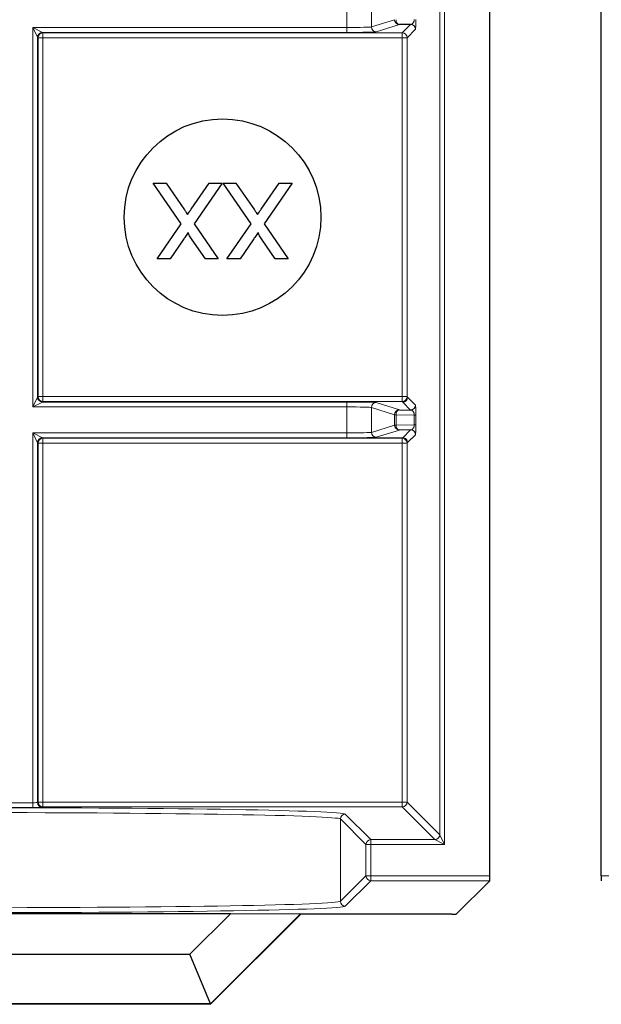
# Model space of a CAD drawing. Header units: millimetres. Extents: x 5 to 418, y 2 to 292.
# Tile 72 of 89: x 331.29 to 335.23, y 88.83 to 95.51. Entities that reach past the tile are written whole.
import ezdxf

# ---------------------------------------------------------------- set-up
doc = ezdxf.new("R2010")
doc.units = ezdxf.units.MM

msp = doc.modelspace()

# ---------------------------------------------------------------- linework, layer by layer
at = {"color": 7, "linetype": 'Continuous', "lineweight": 18}
for p, q in [((334.1342, 89.98), (334.1342, 106.1433)), ((334.1675, 106.1433), (334.1675, 89.9133)), ((333.5046, 95.4557), (333.5046, 95.6315)), ((333.671, 95.6282), (333.671, 95.459)), ((331.3751, 95.4557), (333.5046, 95.4557)), ((331.3751, 92.8815), (331.3751, 95.4557)), ((331.4084, 95.3891), (331.3751, 95.4557)), ((331.3751, 95.4557), (331.4418, 95.4224)), ((333.5046, 95.4224), (333.5046, 95.4557)), ((333.671, 95.459), (333.8282, 95.5084)), ((333.8615, 95.4751), (333.7043, 95.4257)), ((333.8795, 95.4192), (333.9367, 95.4764)), ((333.97, 95.4431), (333.9128, 95.3859)), ((331.4084, 95.3891), (331.4084, 92.9482)), ((331.4117, 95.3859), (331.4084, 95.3891)), ((331.4117, 92.9514), (331.4117, 95.3859)), ((331.4117, 95.3859), (331.445, 95.3859)), ((331.4418, 95.4224), (331.445, 95.4192)), ((333.5046, 95.4224), (331.4418, 95.4224)), ((331.445, 95.4192), (333.8795, 95.4192)), ((331.445, 95.4192), (331.445, 95.3859)), ((331.445, 95.3859), (331.445, 92.9514)), ((333.8795, 95.3859), (331.445, 95.3859)), ((333.8795, 95.4192), (333.8795, 95.3859)), ((333.8795, 92.9514), (333.8795, 95.3859)), ((333.8795, 95.3859), (333.9128, 95.3859)), ((333.9128, 95.3859), (333.9128, 92.9514)), ((331.3751, 92.8815), (331.4084, 92.9482)), ((331.4418, 92.9148), (331.3751, 92.8815)), ((331.4084, 92.9482), (331.4117, 92.9514)), ((331.4117, 92.9514), (331.445, 92.9514)), ((331.445, 92.9181), (331.4418, 92.9148)), ((331.4418, 92.9148), (333.5046, 92.9148)), ((331.445, 92.9514), (333.8795, 92.9514)), ((331.445, 92.9514), (331.445, 92.9181)), ((333.8795, 92.9181), (331.445, 92.9181)), ((333.5046, 92.9148), (333.5046, 92.8815)), ((333.7043, 92.9115), (333.8615, 92.8621)), ((333.8795, 92.9514), (333.9128, 92.9514)), ((333.8795, 92.9514), (333.8795, 92.9181)), ((333.8833, 92.9143), (333.8795, 92.9181)), ((333.9367, 92.8608), (333.8833, 92.9143)), ((333.9128, 92.9514), (333.9166, 92.9476)), ((333.9166, 92.9476), (333.97, 92.8942)), ((333.5046, 92.8815), (331.3751, 92.8815)), ((333.5046, 92.7057), (333.5046, 92.8815)), ((333.8282, 92.8288), (333.671, 92.8782)), ((333.671, 92.8782), (333.671, 92.709)), ((333.8379, 92.8288), (333.8282, 92.8288)), ((333.8282, 92.7584), (333.8282, 92.8288)), ((333.8379, 92.8288), (333.8379, 92.7584)), ((333.9619, 92.8266), (333.8379, 92.8288)), ((333.9619, 92.8266), (333.9717, 92.8266)), ((333.9619, 92.7606), (333.9619, 92.8266)), ((333.9717, 92.8266), (333.9717, 92.7606)), ((331.3751, 92.7057), (333.5046, 92.7057)), ((331.3751, 90.197), (331.3751, 92.7057)), ((331.4084, 92.6391), (331.3751, 92.7057)), ((331.3751, 92.7057), (331.4418, 92.6724)), ((333.5046, 92.6724), (333.5046, 92.7057)), ((333.671, 92.709), (333.8282, 92.7584)), ((333.8615, 92.7251), (333.7043, 92.6757)), ((333.8379, 92.7584), (333.8282, 92.7584)), ((333.8379, 92.7584), (333.9619, 92.7606)), ((333.8833, 92.673), (333.9367, 92.7264)), ((333.9619, 92.7606), (333.9717, 92.7606)), ((331.4084, 92.6391), (331.4084, 90.1982)), ((331.4117, 92.6359), (331.4084, 92.6391)), ((331.4418, 92.6724), (331.445, 92.6692)), ((333.5046, 92.6724), (331.4418, 92.6724)), ((331.445, 92.6692), (333.8795, 92.6692)), ((331.445, 92.6692), (331.445, 92.6359)), ((333.6622, 92.673), (333.8833, 92.673)), ((333.8795, 92.6692), (333.8833, 92.673)), ((333.8795, 92.6692), (333.8795, 92.6359)), ((333.9166, 92.6397), (333.9128, 92.6359)), ((333.97, 92.6931), (333.9166, 92.6397)), ((331.4117, 90.2014), (331.4117, 92.6359)), ((331.4117, 92.6359), (331.445, 92.6359)), ((331.445, 92.6359), (331.445, 90.2014)), ((333.8795, 92.6359), (331.445, 92.6359)), ((333.8795, 90.2014), (333.8795, 92.6359)), ((333.8795, 92.6359), (333.9128, 92.6359)), ((333.9128, 92.6359), (333.9128, 90.2014)), ((331.1993, 90.197), (331.3751, 90.197)), ((331.3751, 90.197), (331.3751, 90.1637)), ((331.4084, 90.1982), (331.4117, 90.2014)), ((331.4117, 90.2014), (331.445, 90.2014)), ((331.445, 90.1681), (331.4418, 90.1648)), ((331.445, 90.2014), (331.445, 90.1681)), ((331.445, 90.2014), (333.8795, 90.2014)), ((333.8795, 90.1681), (331.445, 90.1681)), ((333.8795, 90.2014), (333.8795, 90.1681)), ((333.8795, 90.2014), (333.9128, 90.2014)), ((334.1009, 89.9466), (333.8795, 90.1681)), ((333.9128, 90.2014), (334.1342, 89.98)), ((331.3751, 90.1637), (331.1993, 90.1637)), ((333.4942, 90.1199), (333.6675, 89.9466)), ((333.6342, 89.9133), (333.4609, 90.0866)), ((333.4609, 90.0866), (333.4609, 89.5281)), ((334.1342, 89.98), (334.1675, 89.9133)), ((333.6342, 89.7014), (333.6342, 89.9133)), ((333.6342, 89.9133), (333.6675, 89.9133)), ((333.6675, 89.9133), (333.6675, 89.9466)), ((333.6675, 89.9466), (334.1009, 89.9466)), ((333.6675, 89.9133), (333.6675, 89.7014)), ((334.1675, 89.9133), (333.6675, 89.9133)), ((334.1675, 89.9133), (334.1009, 89.9466)), ((333.4609, 89.5281), (333.6342, 89.7014)), ((333.6342, 89.7014), (333.6675, 89.7014)), ((333.6675, 89.7014), (334.4739, 89.7014)), ((333.6675, 89.6681), (333.6675, 89.7014)), ((335.2286, 89.7014), (336.035, 89.7014)), ((333.6675, 89.6681), (333.4942, 89.4948)), ((334.4734, 89.6681), (333.6675, 89.6681))]:
    msp.add_line(p, q, dxfattribs=at)
at = {"color": 7, "linetype": 'Continuous', "lineweight": 25}
for p, q in [((334.4739, 89.7014), (334.4739, 106.1433)), ((335.2286, 89.7014), (335.2286, 106.1433)), ((333.9367, 95.4764), (333.8615, 95.4751)), ((332.3814, 94.1237), (332.1916, 94.3993)), ((332.1916, 94.3993), (332.2789, 94.3993)), ((332.2789, 94.3993), (332.404, 94.2178)), ((332.4492, 94.2225), (332.5707, 94.3993)), ((332.6591, 94.3993), (332.4693, 94.1229)), ((332.5707, 94.3993), (332.6591, 94.3993)), ((332.8556, 94.1237), (332.6657, 94.3993)), ((332.6657, 94.3993), (332.7531, 94.3993)), ((332.7531, 94.3993), (332.8781, 94.2178)), ((332.9234, 94.2225), (333.0449, 94.3993)), ((333.1333, 94.3993), (332.9434, 94.1229)), ((333.0449, 94.3993), (333.1333, 94.3993)), ((332.2179, 93.8856), (332.3814, 94.1237)), ((332.4693, 94.1229), (332.6328, 93.8856)), ((332.6921, 93.8856), (332.8556, 94.1237)), ((332.9434, 94.1229), (333.1069, 93.8856)), ((332.3957, 94.0158), (332.3064, 93.8856)), ((332.5455, 93.8856), (332.4559, 94.0157)), ((332.8699, 94.0158), (332.7806, 93.8856)), ((333.0197, 93.8856), (332.9301, 94.0157)), ((332.3064, 93.8856), (332.2179, 93.8856)), ((332.6328, 93.8856), (332.5455, 93.8856)), ((332.7806, 93.8856), (332.6921, 93.8856)), ((333.1069, 93.8856), (333.0197, 93.8856)), ((333.8615, 92.8621), (333.9367, 92.8608)), ((333.9367, 92.7264), (333.8615, 92.7251)), ((334.4734, 89.6681), (334.2461, 89.4408)), ((326.2728, 89.4461), (332.7183, 89.4461)), ((332.4408, 89.1686), (332.7183, 89.4461)), ((333.1911, 89.4427), (332.5803, 88.8319)), ((333.1921, 89.4403), (332.5813, 88.8295)), ((332.7183, 89.4461), (333.1911, 89.4427)), ((333.1911, 89.4427), (333.1921, 89.4403)), ((334.2128, 89.4403), (333.1921, 89.4403)), ((326.5503, 89.1686), (332.4408, 89.1686)), ((332.5803, 88.8319), (332.4408, 89.1686)), ((332.5803, 88.8319), (326.4108, 88.8319)), ((332.5803, 88.8319), (332.5813, 88.8295)), ((332.5813, 88.8295), (326.4098, 88.8295))]:
    msp.add_line(p, q, dxfattribs=at)
msp.add_circle((332.6622, 94.1686), 0.6667, dxfattribs=at)
at = {"color": 7, "linetype": 'Continuous', "lineweight": 18}
for centre, radius, start, end in [((333.7043, 95.4591), 0.0333, 180.02519, 269.89526), ((333.8615, 95.5085), 0.0333, 180.02519, 269.89526), ((333.8679, 95.5046), 0.0302, 172.77494, 257.76207), ((333.9367, 95.4431), 0.0333, 0.02044, 89.97956), ((331.4418, 95.3891), 0.0333, 90.02044, 179.97956), ((331.445, 95.3859), 0.0333, 90.02044, 179.97956), ((333.8795, 95.3859), 0.0333, 0.02044, 89.97956), ((331.4418, 92.9482), 0.0333, 180.02044, 269.97956), ((331.445, 92.9514), 0.0333, 180.02044, 269.97956), ((333.7043, 92.8782), 0.0333, 90.10474, 179.97481), ((333.8795, 92.9514), 0.0333, 270.02044, 359.97956), ((333.8833, 92.9476), 0.0333, 270.02044, 359.97956), ((333.8615, 92.8288), 0.0333, 90.10474, 179.97481), ((333.8679, 92.8326), 0.0302, 102.23793, 187.22506), ((333.9367, 92.8942), 0.0333, 270.02044, 359.97956), ((333.7043, 92.7091), 0.0333, 180.02519, 269.89526), ((333.8615, 92.7585), 0.0333, 180.02519, 269.89526), ((333.8679, 92.7546), 0.0302, 172.77494, 257.76207), ((333.9367, 92.6931), 0.0333, 0.02044, 89.97956), ((331.4418, 92.6391), 0.0333, 90.02044, 179.97956), ((331.445, 92.6359), 0.0333, 90.02044, 179.97956), ((333.8795, 92.6359), 0.0333, 0.02044, 89.97956), ((331.4418, 90.1982), 0.0333, 180.02044, 269.97956), ((331.445, 90.2014), 0.0333, 180.02044, 269.97956), ((333.8795, 90.2014), 0.0333, 270.02044, 359.97956), ((333.4943, 90.0866), 0.0333, 90.02044, 179.97956), ((334.1009, 89.98), 0.0333, 270.02044, 359.97956), ((333.6675, 89.9133), 0.0333, 90.02044, 179.97956), ((333.6675, 89.7014), 0.0333, 180.02044, 269.97956), ((333.4943, 89.5281), 0.0333, 180.02044, 269.97956)]:
    msp.add_arc(centre, radius, start, end, dxfattribs=at)
for centre, major_axis, ratio, start_param, end_param in [((333.9367, 95.5098), (0.0022, 0.0333), 0.755078, 3.22885, 4.787305), ((333.97, 95.5098), (0, 0.0667), 0.025118, 3.166721, 4.725177), ((333.5046, 95.4592), (0.1667, 0), 0.020946, 4.712389, 6.227687), ((333.5046, 95.4259), (0.2, 0), 0.017455, 4.712389, 6.227687), ((333.5046, 92.9113), (0.2, 0), 0.017455, 0.055499, 1.570796), ((333.5046, 92.878), (0.1667, 0), 0.020946, 0.055499, 1.570796), ((333.9367, 92.8275), (-0.0022, 0.0333), 0.755078, 4.637473, 6.195928), ((333.97, 92.8275), (0, 0.0667), 0.025118, 4.699601, 6.258057), ((333.5046, 92.7092), (0.1667, 0), 0.020946, 4.712389, 6.227687), ((333.9367, 92.7598), (0.0022, 0.0333), 0.755078, 3.22885, 4.787305), ((333.97, 92.7598), (0, 0.0667), 0.025118, 3.166721, 4.725177), ((333.5046, 92.6759), (0.2, 0), 0.017455, 4.712389, 6.227687), ((331.3751, 90.1982), (0.0333, 0), 0.03491, 4.712389, 6.265732), ((330.9613, 90.1192), (2.5333, 0), 0.017455, 0.017453, 1.570796), ((330.9613, 90.0858), (2.5, 0), 0.017688, 0.017453, 1.570796), ((331.3751, 90.1649), (0.0667, 0), 0.017455, 4.712389, 6.265732), ((330.9613, 89.5289), (2.5, 0), 0.017688, 4.712389, 6.265732), ((330.9613, 89.4955), (2.5333, 0), 0.017455, 4.712389, 6.265732)]:
    msp.add_ellipse(centre, major_axis=major_axis, ratio=ratio, start_param=start_param, end_param=end_param, dxfattribs=at)
at = {"color": 7, "linetype": 'Continuous', "lineweight": 25}
for centre, major_axis, start_param, end_param in [((334.4733, 89.7014), (0, 0.0333), 3.159046, 4.712389), ((335.2292, 89.7014), (0, 0.0333), 1.570796, 3.124139), ((334.2128, 89.4408), (0.0333, 0), 4.712389, 6.265732)]:
    msp.add_ellipse(centre, major_axis=major_axis, ratio=0.017455, start_param=start_param, end_param=end_param, dxfattribs=at)
for points, knots in [([(332.404, 94.2178), (332.4079, 94.2121), (332.415, 94.2019), (332.422, 94.1917), (332.425, 94.1872)], [0, 0, 0, 0, 0.5599998, 1, 1, 1, 1]), ([(332.425, 94.1872), (332.4296, 94.1938), (332.4377, 94.2055), (332.4457, 94.2173), (332.4492, 94.2225)], [0, 0, 0, 0, 0.560002, 1, 1, 1, 1]), ([(332.8781, 94.2178), (332.8821, 94.2121), (332.8891, 94.2019), (332.8961, 94.1917), (332.8992, 94.1872)], [0, 0, 0, 0, 0.56, 1, 1, 1, 1]), ([(332.8992, 94.1872), (332.9037, 94.1938), (332.9119, 94.2055), (332.9199, 94.2173), (332.9234, 94.2225)], [0, 0, 0, 0, 0.560002, 1, 1, 1, 1]), ([(332.4293, 94.0647), (332.423, 94.0555), (332.4118, 94.0392), (332.4006, 94.0229), (332.3957, 94.0158)], [0, 0, 0, 0, 0.56, 1, 1, 1, 1]), ([(332.4559, 94.0157), (332.4501, 94.0244), (332.4421, 94.0366), (332.4322, 94.0526), (332.4302, 94.0607), (332.4293, 94.0647)], [0, 0, 0, 0, 0.561277, 0.781763, 1, 1, 1, 1]), ([(332.9034, 94.0647), (332.8972, 94.0555), (332.886, 94.0392), (332.8748, 94.0229), (332.8699, 94.0158)], [0, 0, 0, 0, 0.56, 1, 1, 1, 1]), ([(332.9301, 94.0157), (332.9243, 94.0244), (332.9163, 94.0366), (332.9064, 94.0526), (332.9044, 94.0607), (332.9034, 94.0647)], [0, 0, 0, 0, 0.561277, 0.781763, 1, 1, 1, 1])]:
    msp.add_open_spline(points, degree=3, knots=knots, dxfattribs=at)
at = {"color": 7, "linetype": 'Continuous', "lineweight": 18}
msp.add_open_spline([(333.8833, 92.673), (333.8876, 92.6725), (333.8964, 92.6715), (333.9074, 92.6638), (333.9151, 92.6528), (333.9161, 92.644), (333.9166, 92.6397)], degree=3, dxfattribs=at)

doc.saveas('drawing.dxf')
